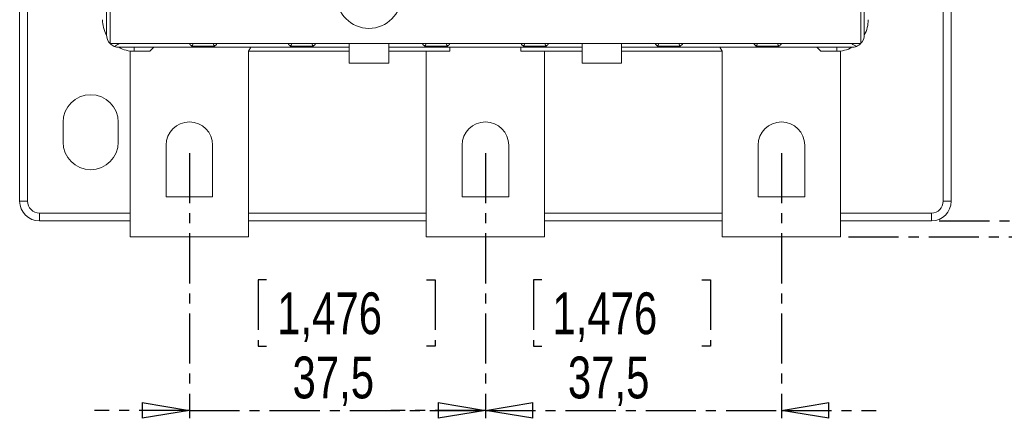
# Model space of a CAD drawing. Header units: millimetres. Extents: x 0 to 841, y 0 to 594.
# Tile 3 of 12: x 112 to 237, y 328 to 379. Entities that reach past the tile are written whole.
import ezdxf

# ---------------------------------------------------------------- set-up
doc = ezdxf.new("R2010")
doc.units = ezdxf.units.MM
doc.linetypes.add('CENTER', pattern=[10.16, 6.35, -1.27, 1.27, -1.27])
doc.layers.add('CENTRO', color=7, linetype='CENTER')
doc.styles.add('SLDTEXTSTYLE3', font='TXT', dxfattribs={"width": 0.75})
doc.dimstyles.new('SLDDIMSTYLE0', dxfattribs={"dimtxt": 5.291667, "dimasz": 6, "dimexe": 0, "dimexo": 0.0625, "dimgap": 1.322917, "dimtad": 1, "dimdec": 1, "dimrnd": 1e-09, "dimzin": 12, "dimdsep": 46, "dimtxsty": 'SLDTEXTSTYLE3', "dimblk1": 'CLOSED', "dimblk2": 'CLOSED', "dimsah": 1, "dimcen": 0.09, "dimadec": 0, "dimazin": 3, "dimtfac": 1, "dimtdec": 1, "dimtofl": 0, "dimtmove": 0, "dimatfit": 3, "dimldrblk": 'CLOSED', "dimfxl": 0, "dimfrac": 2, "dimtolj": 1, "dimtzin": 12, "dimarcsym": 0})
doc.dimstyles.new('SLDDIMSTYLE1', dxfattribs={"dimtxt": 5.291667, "dimasz": 6, "dimexe": 0, "dimexo": 0.0625, "dimgap": 1.322917, "dimtad": 1, "dimdec": 1, "dimrnd": 1e-09, "dimzin": 12, "dimdsep": 46, "dimtxsty": 'SLDTEXTSTYLE3', "dimblk1": 'CLOSED', "dimblk2": 'CLOSED', "dimsah": 1, "dimcen": 0.09, "dimadec": 0, "dimazin": 3, "dimtfac": 1, "dimtdec": 1, "dimtmove": 0, "dimatfit": 0, "dimldrblk": 'CLOSED', "dimfxl": 0, "dimfrac": 2, "dimtolj": 1, "dimtzin": 12, "dimarcsym": 0})

# ---------------------------------------------------------------- blocks, each defined once
blk = doc.blocks.new('_CLOSED')
at = {"color": 0, "linetype": 'ByBlock', "lineweight": -2}
for p, q in [((-1, 0.166667), (0, 0)), ((-1, 0.166667), (-1, -0.166667)), ((0, 0), (-1, -0.166667)), ((0, 0), (-1, 0))]:
    blk.add_line(p, q, dxfattribs=at)
blk = doc.blocks.new('_D')
at = {"layer": 'CENTRO', "color": 7}
for p, q in [((217.38, 505.27), (274.48, 505.27)), ((273.48, 505.27), (273.48, 351.27)), ((257.31, 435.56), (264.45, 435.56)), ((257.31, 435.56), (257.31, 434.49)), ((264.45, 435.56), (264.45, 434.49)), ((257.31, 413.69), (257.31, 414.76)), ((264.45, 413.69), (264.45, 414.76)), ((257.31, 413.69), (264.45, 413.69)), ((217.38, 351.27), (274.48, 351.27))]:
    blk.add_line(p, q, dxfattribs=at)
at = {"layer": 'CENTRO', "color": 7, "xscale": 6, "yscale": 6}
for p, rotation in [((273.48, 505.27, 8.77), 90.00000000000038), ((273.48, 351.27, 8.77), 270.0000000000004)]:
    blk.add_blockref('_CLOSED', p, dxfattribs=dict(at, rotation=rotation))
at = {"layer": 'CENTRO', "color": 7, "char_height": 5.292, "attachment_point": 1, "rotation": 90, "style": 'SLDTEXTSTYLE3'}
for s, insert in [('6,063', (258.26, 415.83)), ('154', (266.66, 418.76))]:
    blk.add_mtext(s, dxfattribs=dict(at, insert=insert))
blk = doc.blocks.new('_D_1')
at = {"layer": 'CENTRO', "color": 7}
for p, q in [((228.88, 503.27), (254.3, 503.27)), ((253.3, 503.27), (253.3, 353.27)), ((237.12, 435.56), (244.26, 435.56)), ((237.12, 435.56), (237.12, 434.49)), ((244.26, 435.56), (244.26, 434.49)), ((237.12, 413.69), (237.12, 414.76)), ((244.26, 413.69), (244.26, 414.76)), ((237.12, 413.69), (244.26, 413.69)), ((228.88, 353.27), (254.3, 353.27))]:
    blk.add_line(p, q, dxfattribs=at)
at = {"layer": 'CENTRO', "color": 7, "xscale": 6, "yscale": 6}
for p, rotation in [((253.3, 503.27, 8.77), 90.0000000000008), ((253.3, 353.27, 8.77), 270.0000000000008)]:
    blk.add_blockref('_CLOSED', p, dxfattribs=dict(at, rotation=rotation))
at = {"layer": 'CENTRO', "color": 7, "char_height": 5.292, "attachment_point": 1, "rotation": 90, "style": 'SLDTEXTSTYLE3'}
for s, insert in [('5,906', (238.07, 415.83)), ('150', (246.47, 418.76))]:
    blk.add_mtext(s, dxfattribs=dict(at, insert=insert))
blk = doc.blocks.new('_D_2')
at = {"layer": 'CENTRO'}
for p, q in [((133.88, 361.87), (133.88, 328.27)), ((171.38, 361.87), (171.38, 328.27)), ((143.66, 345.81), (142.58, 345.81)), ((142.58, 345.81), (142.58, 337.4)), ((163.93, 345.81), (165, 345.81)), ((165, 345.81), (165, 337.4)), ((142.58, 337.4), (143.66, 337.4)), ((165, 337.4), (163.93, 337.4)), ((133.88, 329.27), (121.88, 329.27)), ((133.88, 329.27), (171.38, 329.27)), ((171.38, 329.27), (183.38, 329.27))]:
    blk.add_line(p, q, dxfattribs=at)
at = {"layer": 'CENTRO', "xscale": 6, "yscale": 6}
for p, rotation in [((133.88, 329.27, 8.77), 359.9999999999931), ((171.38, 329.27, 8.77), 179.9999999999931)]:
    blk.add_blockref('_CLOSED', p, dxfattribs=dict(at, rotation=rotation))
at = {"layer": 'CENTRO', "char_height": 5.292, "attachment_point": 1, "style": 'SLDTEXTSTYLE3'}
for s, insert in [('1,476', (145, 344.22)), ('37,5', (146.95, 336.09))]:
    blk.add_mtext(s, dxfattribs=dict(at, insert=insert))
blk = doc.blocks.new('_D_3')
at = {"layer": 'CENTRO'}
for p, q in [((171.38, 361.87), (171.38, 328.27)), ((208.88, 361.87), (208.88, 328.27)), ((178.53, 345.81), (177.46, 345.81)), ((177.46, 345.81), (177.46, 337.4)), ((198.8, 345.81), (199.88, 345.81)), ((199.88, 345.81), (199.88, 337.4)), ((177.46, 337.4), (178.53, 337.4)), ((199.88, 337.4), (198.8, 337.4)), ((171.38, 329.27), (159.38, 329.27)), ((171.38, 329.27), (208.88, 329.27)), ((208.88, 329.27), (220.88, 329.27))]:
    blk.add_line(p, q, dxfattribs=at)
at = {"layer": 'CENTRO', "xscale": 6, "yscale": 6}
for p, rotation in [((171.38, 329.27, 8.77), 3.918443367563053e-12), ((208.88, 329.27, 8.77), 180.0000000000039)]:
    blk.add_blockref('_CLOSED', p, dxfattribs=dict(at, rotation=rotation))
at = {"layer": 'CENTRO', "char_height": 5.292, "attachment_point": 1, "style": 'SLDTEXTSTYLE3'}
for s, insert in [('1,476', (179.87, 344.22)), ('37,5', (181.83, 336.09))]:
    blk.add_mtext(s, dxfattribs=dict(at, insert=insert))

msp = doc.modelspace()

# ---------------------------------------------------------------- linework, layer by layer
at = {"color": 7, "linetype": 'Continuous', "lineweight": 15}
for p, q in [((123.85, 480.8), (123.85, 375.74)), ((218.92, 375.74), (218.92, 480.8)), ((112.38, 391.87), (112.38, 355.77)), ((230.38, 355.77), (230.38, 391.87)), ((123.38, 376.87), (123.38, 380.43)), ((219.38, 380.43), (219.38, 376.87)), ((123.85, 375.74), (218.92, 375.74)), ((154.13, 373.27), (154.13, 375.74)), ((159.13, 375.74), (159.13, 373.27)), ((183.63, 373.27), (183.63, 375.74)), ((188.63, 373.27), (188.63, 375.74)), ((124.98, 375.27), (154.13, 375.27)), ((126.38, 374.77), (126.38, 351.27)), ((128.88, 374.77), (126.38, 374.77)), ((129.38, 375.27), (128.88, 374.77)), ((137.08, 375.41), (134.19, 375.41)), ((141.38, 374.77), (141.68, 375.27)), ((141.38, 351.27), (141.38, 374.77)), ((149.58, 375.41), (146.69, 375.41)), ((183.63, 375.27), (159.13, 375.27)), ((163.69, 375.41), (166.58, 375.41)), ((163.88, 351.27), (163.88, 374.77)), ((163.88, 374.77), (166.88, 374.77)), ((166.88, 374.77), (166.88, 375.27)), ((175.88, 375.27), (175.88, 374.77)), ((175.88, 374.77), (178.88, 374.77)), ((176.19, 375.41), (179.08, 375.41)), ((178.88, 374.77), (178.88, 351.27)), ((217.78, 375.27), (188.63, 375.27)), ((196.08, 375.41), (193.19, 375.41)), ((201.38, 374.77), (201.09, 375.27)), ((201.38, 351.27), (201.38, 374.77)), ((208.58, 375.41), (205.69, 375.41)), ((213.38, 375.27), (213.88, 374.77)), ((213.88, 374.77), (216.38, 374.77)), ((216.38, 374.77), (216.38, 351.27)), ((159.13, 373.27), (154.13, 373.27)), ((188.63, 373.27), (183.63, 373.27)), ((117.88, 365.77), (117.88, 363.27)), ((124.88, 363.27), (124.88, 365.77)), ((130.93, 362.87), (130.93, 356.32)), ((136.83, 356.32), (136.83, 362.87)), ((168.44, 356.32), (168.44, 362.87)), ((174.33, 362.87), (174.33, 356.32)), ((205.93, 356.32), (205.93, 362.87)), ((211.83, 362.87), (211.83, 356.32)), ((112.38, 355.77), (113.38, 355.77)), ((130.93, 356.32), (136.83, 356.32)), ((174.33, 356.32), (168.44, 356.32)), ((211.83, 356.32), (205.93, 356.32)), ((230.38, 355.77), (229.38, 355.77)), ((114.88, 353.27), (114.88, 354.27)), ((227.88, 353.27), (227.88, 354.27)), ((114.88, 353.27), (126.38, 353.27)), ((141.38, 353.27), (163.88, 353.27)), ((178.88, 353.27), (201.38, 353.27)), ((216.38, 353.27), (227.88, 353.27)), ((126.38, 351.27), (141.38, 351.27)), ((178.88, 351.27), (163.88, 351.27)), ((216.38, 351.27), (201.38, 351.27))]:
    msp.add_line(p, q, dxfattribs=at)
at = {"color": 8, "linetype": 'Continuous', "lineweight": 15}
for p, q in [((113.38, 355.77), (113.38, 391.87)), ((229.38, 391.87), (229.38, 355.77)), ((126.88, 374.77), (126.88, 375.27)), ((141.38, 374.77), (154.13, 374.77)), ((159.13, 374.77), (163.88, 374.77)), ((178.88, 374.77), (183.63, 374.77)), ((188.63, 374.77), (201.38, 374.77)), ((215.88, 374.77), (215.88, 375.27)), ((126.38, 354.27), (114.88, 354.27)), ((163.88, 354.27), (141.38, 354.27)), ((201.38, 354.27), (178.88, 354.27)), ((227.88, 354.27), (216.38, 354.27))]:
    msp.add_line(p, q, dxfattribs=at)
at = {"color": 7, "linetype": 'Continuous', "lineweight": 15}
msp.add_circle((156.63, 381.77), 4.1, dxfattribs=at)
at = {"color": 8, "linetype": 'Continuous', "lineweight": 15}
for centre, start, end in [((126.88, 378.77), 180, 208.9679), ((215.88, 378.77), 331.0321, 360), ((126.88, 378.77), 241.0321, 270), ((215.88, 378.77), 270, 298.9679)]:
    msp.add_arc(centre, 4, start, end, dxfattribs=at)
at = {"color": 7, "linetype": 'Continuous', "lineweight": 15}
for centre, radius, start, end in [((124.98, 376.87), 1.6, 180, 225), ((217.78, 376.87), 1.6, 315, 0), ((124.98, 376.87), 1.6, 225, 247.4967), ((217.78, 376.87), 1.6, 292.5033, 315), ((124.98, 376.87), 1.6, 247.4964, 270), ((217.78, 376.87), 1.6, 270, 292.5036), ((121.38, 365.77), 3.5, 360, 180), ((133.88, 362.87), 2.95, 0, 180), ((171.38, 362.87), 2.95, 0, 180), ((208.88, 362.87), 2.95, 0, 180), ((121.38, 363.27), 3.5, 180, 0), ((114.88, 355.77), 2.5, 180, 270), ((114.88, 355.77), 1.5, 180, 270), ((227.88, 355.77), 1.5, 270, 0), ((227.88, 355.77), 2.5, 270, 0)]:
    msp.add_arc(centre, radius, start, end, dxfattribs=at)
for centre, major_axis, ratio, start_param, end_param in [((124.98, 376.87), (1.48, 1.48), 0.414214, 3.927002, 4.31969), ((133.88, 375.98), (0, -0.707), 0.707107, 0.648882, 1.226793), ((137.38, 375.98), (0, 0.707), 0.707107, 1.914799, 2.492711), ((146.38, 375.98), (0, -0.707), 0.707107, 0.648882, 1.226793), ((149.88, 375.98), (0, 0.707), 0.707107, 1.914799, 2.492711), ((163.38, 375.98), (0, -0.707), 0.707107, 0.648882, 1.226793), ((166.88, 375.98), (0, 0.707), 0.707107, 1.914799, 2.492711), ((175.88, 375.98), (0, -0.707), 0.707107, 0.648882, 1.226793), ((179.38, 375.98), (0, 0.707), 0.707107, 1.914799, 2.492711), ((192.88, 375.98), (0, -0.707), 0.707107, 0.648882, 1.226793), ((196.38, 375.98), (0, 0.707), 0.707107, 1.914799, 2.492711), ((205.38, 375.98), (0, -0.707), 0.707107, 0.648882, 1.226793), ((208.88, 375.98), (0, 0.707), 0.707107, 1.914799, 2.492711), ((217.78, 376.87), (-1.48, 1.48), 0.414214, 1.963495, 2.356184)]:
    msp.add_ellipse(centre, major_axis=major_axis, ratio=ratio, start_param=start_param, end_param=end_param, dxfattribs=at)
for points, knots in [([(133.88, 375.74), (133.89, 375.74), (133.99, 375.61), (134.09, 375.51), (134.19, 375.41)], [0, 0, 0, 0, 0.012395, 1, 1, 1, 1]), ([(137.08, 375.41), (137.18, 375.51), (137.28, 375.61), (137.38, 375.74), (137.38, 375.74)], [0, 0, 0, 0, 0.987608, 1, 1, 1, 1]), ([(146.38, 375.74), (146.39, 375.74), (146.49, 375.61), (146.59, 375.51), (146.69, 375.41)], [0, 0, 0, 0, 0.0123952, 1, 1, 1, 1]), ([(149.58, 375.41), (149.68, 375.51), (149.78, 375.61), (149.88, 375.74), (149.88, 375.74)], [0, 0, 0, 0, 0.9876062, 1, 1, 1, 1]), ([(163.38, 375.74), (163.39, 375.74), (163.49, 375.61), (163.59, 375.51), (163.69, 375.41)], [0, 0, 0, 0, 0.012395, 1, 1, 1, 1]), ([(166.58, 375.41), (166.68, 375.51), (166.78, 375.61), (166.88, 375.74), (166.88, 375.74)], [0, 0, 0, 0, 0.987605, 1, 1, 1, 1]), ([(175.88, 375.74), (175.89, 375.74), (175.99, 375.61), (176.09, 375.51), (176.19, 375.41)], [0, 0, 0, 0, 0.012395, 1, 1, 1, 1]), ([(179.08, 375.41), (179.18, 375.51), (179.28, 375.61), (179.38, 375.74), (179.38, 375.74)], [0, 0, 0, 0, 0.987605, 1, 1, 1, 1]), ([(193.19, 375.41), (193.09, 375.51), (192.99, 375.61), (192.89, 375.74), (192.88, 375.74)], [0, 0, 0, 0, 0.9876062, 1, 1, 1, 1]), ([(196.08, 375.41), (196.18, 375.51), (196.28, 375.61), (196.38, 375.74), (196.38, 375.74)], [0, 0, 0, 0, 0.9876048, 1, 1, 1, 1]), ([(205.38, 375.74), (205.39, 375.74), (205.49, 375.61), (205.59, 375.51), (205.69, 375.41)], [0, 0, 0, 0, 0.012392, 1, 1, 1, 1]), ([(208.88, 375.74), (208.88, 375.74), (208.78, 375.61), (208.68, 375.51), (208.58, 375.41)], [0, 0, 0, 0, 0.012395, 1, 1, 1, 1])]:
    msp.add_open_spline(points, degree=3, knots=knots, dxfattribs=at)

# ---------------------------------------------------------------- dimensions: what is measured, and where the dimension line sits
at = {"layer": 'CENTRO', "color": 7}
for base, p1, p2, picture, middle in [((273.48, 351.27), (216.38, 505.27), (216.38, 351.27), '_D', (273.48, 424.63)), ((253.3, 353.27), (227.88, 503.27), (227.88, 353.27), '_D_1', (253.3, 424.63))]:
    dim = msp.add_linear_dim(base=base, p1=p1, p2=p2, angle=90, dimstyle='SLDDIMSTYLE0', dxfattribs=at)
    dim.commit()
    dim.dimension.update_dxf_attribs({"geometry": picture, "text_midpoint": middle, "dimtype": 160})
at = {"layer": 'CENTRO'}
dim = msp.add_linear_dim(base=(171.38, 329.27), p1=(133.88, 362.87), p2=(171.38, 362.87), dimstyle='SLDDIMSTYLE1', dxfattribs=at)
dim.commit()
dim.dimension.update_dxf_attribs({"geometry": '_D_2', "text_midpoint": (153.79, 329.27), "dimtype": 160})
dim = msp.add_linear_dim(base=(208.88, 329.27), p1=(171.38, 362.87), p2=(208.88, 362.87), angle=0, dimstyle='SLDDIMSTYLE1', dxfattribs=at)
dim.commit()
dim.dimension.update_dxf_attribs({"geometry": '_D_3', "text_midpoint": (188.67, 329.27), "dimtype": 160})

doc.saveas('drawing.dxf')
